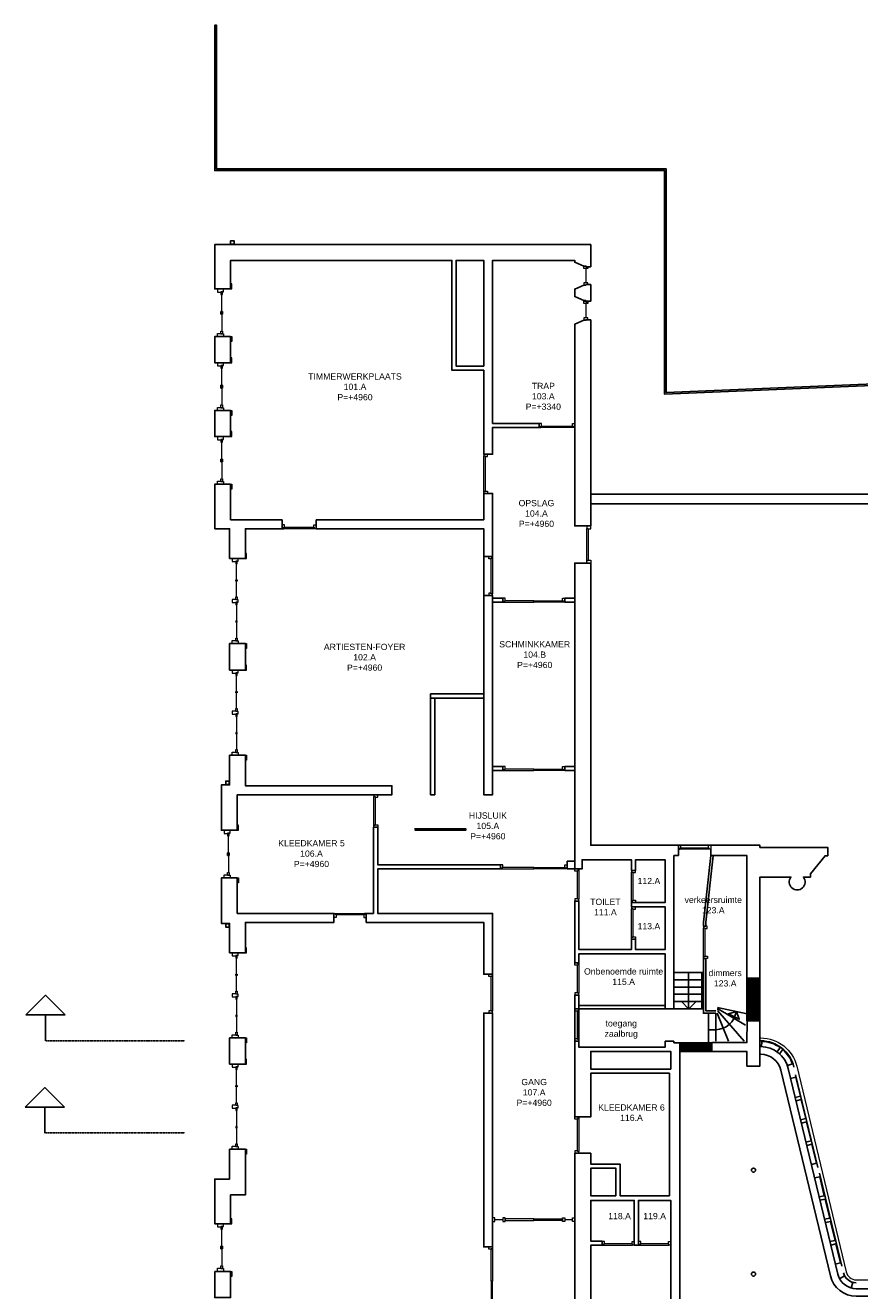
# Model space of a CAD drawing. Extents: x 14681 to 201383, y 146879 to 560554.
# Tile 8 of 15: x 74328 to 98500, y 521626 to 558264. Entities that reach past the tile are written whole.
import ezdxf

# ---------------------------------------------------------------- set-up
doc = ezdxf.new("R2010")
doc.units = 0
doc.header["$MEASUREMENT"] = 0
doc.linetypes.add('DASHDOT', pattern=[25.4, 12.7, -6.35, 0, -6.35])
for name, color, linetype, lineweight in [('0.09', 7, 'CONTINUOUS', 9), ('0.25 GRIJS', 252, 'CONTINUOUS', 25), ('BESTAANDE KOZIJNEN', 5, 'CONTINUOUS', 13)]:
    doc.layers.add(name, color=color, linetype=linetype, lineweight=lineweight)
for name, color, linetype in [('0.18', 1, 'CONTINUOUS'), ('0.25', 2, 'CONTINUOUS'), ('A--T$1A-_F123-_0_25MM', 2, 'CONTINUOUS'), ('DOORSNEDEN', 3, 'CONTINUOUS'), ('trappen', 1, 'CONTINUOUS')]:
    doc.layers.add(name, color=color, linetype=linetype)

# ---------------------------------------------------------------- blocks, each defined once
blk = doc.blocks.new('31-02')
at = {"layer": 'BESTAANDE KOZIJNEN'}
for points in [[(460, 2465), (490, 2465), (490, 2610), (460, 2610)], [(220, 2385), (180, 2385), (180, 2305), (220, 2305)], [(220, 1806.25), (180, 1806.25), (180, 1846.25), (220, 1846.25)], [(250, 1267.5), (180, 1267.5), (180, 1267.5), (180, 1267.5), (180, 1277.5), (80, 1277.5), (80, 1187.5), (180, 1187.5), (180, 1197.5), (180, 1197.5), (180, 1197.5), (250, 1197.5)], [(220, 1267.5), (180, 1267.5), (180, 1347.5), (220, 1347.5)], [(220, 1197.5), (180, 1197.5), (180, 1117.5), (220, 1117.5)], [(220, 658.75), (180, 658.75), (180, 618.75), (220, 618.75)], [(220, 80), (180, 80), (180, 160), (220, 160)], [(460, 0), (490, 0), (490, -145), (460, -145)]]:
    blk.add_lwpolyline(points, close=True, dxfattribs=at)
for points in [[(80, 2375), (180, 2375), (180, 2385), (250, 2385), (250, 2465), (80, 2465), (80, 2375)], [(200, 1846.25), (200, 2305)], [(200, 1347.5), (200, 1806.25)], [(200, 1117.5), (200, 658.75)], [(200, 618.75), (200, 160)], [(80, 90), (180, 90), (180, 80), (250, 80), (250, 0), (80, 0), (80, 90)]]:
    blk.add_lwpolyline(points, dxfattribs=at)
blk = doc.blocks.new('31-01')
at = {"layer": 'BESTAANDE KOZIJNEN'}
for points in [[(460, 1380), (490, 1380), (490, 1525), (460, 1525)], [(80, 1380), (80, 1290), (180, 1290), (180, 1300), (250, 1300), (250, 1380)], [(220, 1300), (180, 1300), (180, 1220), (220, 1220)], [(220, 730), (180, 730), (180, 650), (220, 650)], [(220, 650), (180, 650), (180, 730), (220, 730)], [(80, 0), (80, 90), (180, 90), (180, 80), (250, 80), (250, 0)], [(220, 80), (180, 80), (180, 160), (220, 160)], [(460, 0), (490, 0), (490, -145), (460, -145)]]:
    blk.add_lwpolyline(points, close=True, dxfattribs=at)
for points in [[(200, 730), (200, 1220)], [(200, 650), (200, 160)]]:
    blk.add_lwpolyline(points, dxfattribs=at)
blk = doc.blocks.new('67114_dm800_L')
at = {"layer": 'BESTAANDE KOZIJNEN'}
for points in [[(0, 934), (0, 882), (-40, 882), (-40, 867), (-114, 867), (-114, 934)], [(-40, 882), (0, 882), (0, 52), (-40, 52)], [(0, 0), (0, 52), (-40, 52), (-40, 67), (-114, 67), (-114, 0)]]:
    blk.add_lwpolyline(points, close=True, dxfattribs=at)
blk = doc.blocks.new('67114_dm800_R')
at = {"layer": 'BESTAANDE KOZIJNEN'}
for points in [[(0, 934), (0, 882), (-40, 882), (-40, 867), (-114, 867), (-114, 934)], [(-40, 882), (0, 882), (0, 52), (-40, 52)], [(0, 0), (0, 52), (-40, 52), (-40, 67), (-114, 67), (-114, 0)]]:
    blk.add_lwpolyline(points, close=True, dxfattribs=at)
blk = doc.blocks.new('67114_dm1800_D')
at = {"layer": 'BESTAANDE KOZIJNEN'}
for points in [[(0, 0), (52, 0), (52, -40), (67, -40), (67, -114), (0, -114)], [(52, -40), (52, 0), (967, 0), (967, -40)], [(1882, -40), (1882, 0), (967, 0), (967, -40)], [(1934, 0), (1882, 0), (1882, -40), (1867, -40), (1867, -114), (1934, -114)]]:
    blk.add_lwpolyline(points, close=True, dxfattribs=at)
blk = doc.blocks.new('67114_dm1850_D')
at = {"layer": 'BESTAANDE KOZIJNEN'}
for points in [[(0, 1984), (0, 1932), (-40, 1932), (-40, 1917), (-114, 1917), (-114, 1984)], [(-40, 1932), (0, 1932), (0, 992), (-40, 992)], [(-40, 52), (0, 52), (0, 992), (-40, 992)], [(0, 0), (0, 52), (-40, 52), (-40, 67), (-114, 67), (-114, 0)]]:
    blk.add_lwpolyline(points, close=True, dxfattribs=at)
blk = doc.blocks.new('67114_dm920_L')
at = {"layer": 'BESTAANDE KOZIJNEN'}
for points in [[(0, 1054), (0, 1002), (-40, 1002), (-40, 987), (-114, 987), (-114, 1054)], [(-40, 1002), (0, 1002), (0, 52), (-40, 52)], [(0, 0), (0, 52), (-40, 52), (-40, 67), (-114, 67), (-114, 0)]]:
    blk.add_lwpolyline(points, close=True, dxfattribs=at)
blk = doc.blocks.new('67114_dm990_L')
at = {"layer": 'BESTAANDE KOZIJNEN'}
for points in [[(0, 1124), (0, 1072), (-40, 1072), (-40, 1057), (-114, 1057), (-114, 1124)], [(-40, 1072), (0, 1072), (0, 52), (-40, 52)], [(0, 0), (0, 52), (-40, 52), (-40, 67), (-114, 67), (-114, 0)]]:
    blk.add_lwpolyline(points, close=True, dxfattribs=at)
blk = doc.blocks.new('67114_dm1665_D')
at = {"layer": 'BESTAANDE KOZIJNEN'}
for points in [[(0, 1799), (0, 1747), (-40, 1747), (-40, 1732), (-114, 1732), (-114, 1799)], [(-40, 1747), (0, 1747), (0, 899.5), (-40, 899.5)], [(-40, 52), (0, 52), (0, 899.5), (-40, 899.5)], [(0, 0), (0, 52), (-40, 52), (-40, 67), (-114, 67), (-114, 0)]]:
    blk.add_lwpolyline(points, close=True, dxfattribs=at)
blk = doc.blocks.new('67114_dm1000_L')
at = {"layer": 'BESTAANDE KOZIJNEN'}
for points in [[(0, 1134), (0, 1082), (-40, 1082), (-40, 1067), (-114, 1067), (-114, 1134)], [(-40, 1082), (0, 1082), (0, 52), (-40, 52)], [(0, 0), (0, 52), (-40, 52), (-40, 67), (-114, 67), (-114, 0)]]:
    blk.add_lwpolyline(points, close=True, dxfattribs=at)
blk = doc.blocks.new('67114_dm1000_R')
at = {"layer": 'BESTAANDE KOZIJNEN'}
for points in [[(0, 1134), (0, 1082), (-40, 1082), (-40, 1067), (-114, 1067), (-114, 1134)], [(-40, 1082), (0, 1082), (0, 52), (-40, 52)], [(0, 0), (0, 52), (-40, 52), (-40, 67), (-114, 67), (-114, 0)]]:
    blk.add_lwpolyline(points, close=True, dxfattribs=at)
blk = doc.blocks.new('67114_dm900_R')
at = {"layer": 'BESTAANDE KOZIJNEN'}
for points in [[(0, 1034), (0, 982), (-40, 982), (-40, 967), (-114, 967), (-114, 1034)], [(-40, 982), (0, 982), (0, 52), (-40, 52)], [(0, 0), (0, 52), (-40, 52), (-40, 67), (-114, 67), (-114, 0)]]:
    blk.add_lwpolyline(points, close=True, dxfattribs=at)
blk = doc.blocks.new('67114_dm850_L')
at = {"layer": 'BESTAANDE KOZIJNEN'}
for points in [[(0, 984), (0, 932), (-40, 932), (-40, 917), (-114, 917), (-114, 984)], [(-40, 932), (0, 932), (0, 52), (-40, 52)], [(0, 0), (0, 52), (-40, 52), (-40, 67), (-114, 67), (-114, 0)]]:
    blk.add_lwpolyline(points, close=True, dxfattribs=at)
blk = doc.blocks.new('31-09')
at = {"layer": 'BESTAANDE KOZIJNEN'}
for points in [[(-80, 0), (-80, -50), (-200, -50), (-200, 15), (-140, 15), (-140, 0), (-80, 0)], [(-140, -50), (-140, -470)], [(-80, -520), (-80, -470), (-200, -470), (-200, -535), (-140, -535), (-140, -520), (-80, -520)]]:
    blk.add_lwpolyline(points, dxfattribs=at)

msp = doc.modelspace()

# ---------------------------------------------------------------- hatches: boundary and pattern name
at = {"layer": '0.25'}
msp.add_hatch(color=256, dxfattribs=at).paths.add_polyline_path([(112886, 504671), (111798, 504633), (111768, 505493), (112856, 505530), (112691, 510312), (111786, 510280), (111756, 511140), (112661, 511171), (112496, 515953), (111591, 515921), (111561, 516781), (112467, 516812), (112301, 521594), (111332, 521560), (111302, 522420), (112272, 522453), (112107, 527212), (111138, 527179), (111109, 528022), (112078, 528056), (111915, 532777), (110946, 532744), (110916, 533594), (111886, 533628), (111719, 538445), (110750, 538411), (110721, 539241), (111691, 539274), (111526, 544037), (110781, 544011), (110752, 544841), (111497, 544866), (111377, 548354), (92847, 547579), (92847, 554055), (79817, 554055), (79817, 558264), (79867, 558264), (79867, 554105), (92897, 554105), (92897, 547631), (111425, 548406), (111549, 544818), (110804, 544792), (110829, 544063), (111574, 544089), (111742, 539226), (110773, 539193), (110798, 538463), (111768, 538496), (111937, 533579), (110968, 533546), (110994, 532795), (111963, 532829), (112130, 528008), (111160, 527974), (111186, 527231), (112156, 527264), (112323, 522405), (111354, 522372), (111380, 521612), (112350, 521645), (112518, 516764), (111613, 516733), (111639, 515973), (112544, 516004), (112713, 511123), (111808, 511092), (111834, 510332), (112739, 510363), (112908, 505482), (111820, 505444), (111846, 504685), (112884, 504721)])

# ---------------------------------------------------------------- linework, layer by layer
at = {"layer": '0.09'}
msp.add_lwpolyline([(95610, 528945), (95633, 528945, -0.346682), (96677, 528123), (98109, 522169, 0.33805), (98402, 521938), (104789, 521938, 0.338013), (105081, 522169), (106514, 528123, -0.346682), (107558, 528945), (107580, 528945)], format="xyb", dxfattribs=at)
at = {"layer": '0.18'}
for points in [[(86187, 538783), (86187, 535984), (86067, 535984), (86067, 538783)], [(85602, 535000), (87037, 535000), (87087, 535000), (87087, 534960), (87037, 534960), (85616, 534960)]]:
    msp.add_lwpolyline(points, dxfattribs=at)
for points in [[(95610, 528692), (95633, 528692, -0.346691), (96430, 528063), (97863, 522108, 0.340273), (98400, 521685), (104791, 521685, 0.340246), (105327, 522108), (106760, 528063, -0.346691), (107558, 528692), (107580, 528692)], [(95610, 528472), (95633, 528472, -0.346703), (96216, 528012), (97650, 522055, 0.341241), (98399, 521465), (104792, 521465, 0.341217), (105541, 522055), (106974, 528012, -0.346703), (107558, 528472), (107580, 528472)]]:
    msp.add_lwpolyline(points, format="xyb", dxfattribs=at)
at = {"layer": '0.25'}
for points in [[(111377, 548354), (92847, 547579), (92847, 554055), (79817, 554055), (79817, 558264), (79867, 558264), (79867, 554105), (92897, 554105), (92897, 547631), (111425, 548406)], [(90247, 551405), (90507, 551290), (90567, 551290), (90567, 551275), (90707, 551275)], [(90707, 544691), (107955, 544691), (107955, 544691), (107955, 544691), (107955, 544691), (107955, 544691), (107955, 530097), (110173, 530097), (110173, 515639)], [(87607, 542887), (87607, 541753)], [(93251, 534525), (90707, 534525), (90707, 534525), (90707, 534525), (90707, 542691), (90247, 542691), (90247, 533840), (90361, 533840), (90458, 533840), (90458, 534103), (91889, 534103), (91889, 533797), (92009, 533797), (92009, 534103), (92860, 534103), (92860, 532863), (91889, 532863), (91889, 532743), (92003, 532743), (92860, 532743), (92860, 531503), (92009, 531503), (92009, 531809), (91889, 531809), (91889, 531503), (90367, 531503), (90367, 532906), (90247, 532906), (90247, 531120), (90367, 531120), (90367, 531383), (92860, 531383), (92860, 529788)], [(93120, 529788), (93120, 534225), (93251, 534225)], [(90247, 533840), (90027, 533840), (90027, 534060), (90247, 534060)], [(90367, 529888), (90367, 530186), (90247, 530186), (90247, 529788)], [(91561, 528673), (90367, 528673), (90367, 530186), (90247, 530186), (90247, 526660), (90361, 526660), (90707, 526660), (90707, 527923), (92987, 527923), (92987, 524373), (91557, 524373), (91557, 525293), (90707, 525293), (90707, 525606), (90247, 525606), (90247, 520333)], [(95235, 528548), (95235, 528132), (95610, 528132), (95610, 529438), (95237, 529438), (95235, 528808)], [(92860, 528847), (92860, 528673), (91671, 528673)], [(93285, 520506), (93285, 528804), (93120, 528804), (93120, 528847)], [(90707, 520333), (90707, 522941), (91037, 522941), (91037, 523061), (90707, 523061), (90707, 524241), (91971, 524241), (91971, 522941), (92091, 522941), (92091, 524241), (93025, 524241), (93025, 520506)]]:
    msp.add_lwpolyline(points, dxfattribs=at)
for points in [[(90707, 551915), (79817, 551915), (79817, 550630), (80277, 550630), (80277, 550775), (80277, 551455), (86687, 551455), (86687, 548275), (87607, 548275), (87607, 545846), (87721, 545846), (87867, 545846), (87867, 546619), (89213, 546619), (89213, 546739), (87867, 546739), (87867, 551455), (90247, 551455), (90247, 551405), (90507, 551290), (90567, 551290), (90567, 551275), (90707, 551275)], [(80277, 551925), (80377, 551925), (80377, 552025), (80277, 552025)], [(86807, 548395), (87607, 548395), (87607, 551455), (86807, 551455)], [(87607, 551455), (87607, 548395), (86807, 548395), (86807, 551455)], [(90707, 550755), (90567, 550755), (90567, 550740), (90507, 550740), (90247, 550625), (90247, 550410), (90507, 550295), (90567, 550295), (90567, 550280), (90707, 550280)], [(90707, 549740), (90567, 549740), (90567, 549725), (90507, 549725), (90247, 549610), (90247, 549395), (90247, 543771), (90707, 543771)], [(80277, 549250), (79817, 549250), (79817, 548492), (80277, 548492)], [(80277, 547112), (80277, 547112), (80277, 547112), (80277, 546354), (80277, 546354), (80277, 546354), (80277, 546354), (80277, 546354), (79817, 546354), (79817, 547112), (80277, 547112), (80277, 547112), (80277, 547112)], [(81768, 543949), (81768, 543689), (80705, 543689), (80705, 542829), (80245, 542829), (80245, 543689), (79817, 543689), (79817, 544974), (80277, 544974), (80277, 543949)], [(82752, 543949), (87607, 543949), (87607, 544712), (87867, 544712), (87867, 544712), (87867, 542887), (87607, 542887), (87607, 543689), (82752, 543689)], [(87607, 541753), (87867, 541753), (87867, 535984), (87607, 535984)], [(88158, 541561), (87867, 541561), (87867, 541675), (88158, 541675)], [(89957, 541561), (90247, 541561), (90247, 541675), (89957, 541675)], [(80705, 540364), (80245, 540364), (80245, 539597), (80705, 539597)], [(86067, 538783), (86067, 538783), (86067, 538783), (86067, 538783), (86067, 538783), (86067, 538783), (87607, 538783), (87607, 538903), (86067, 538903), (86067, 538903), (86067, 538903), (86067, 538783), (86067, 538783), (86067, 538783), (86067, 538783), (86067, 538783)], [(80245, 537128), (80245, 536272), (80010, 536272), (80010, 534957), (80470, 534957), (80470, 535984), (84947, 535984), (84947, 536244), (80705, 536244), (80705, 537128)], [(88158, 536687), (87867, 536687), (87867, 536801), (88158, 536801)], [(89957, 536687), (90247, 536687), (90247, 536801), (89957, 536801)], [(80235, 536282), (80135, 536282), (80135, 536382), (80235, 536382)], [(84417, 532550), (84417, 535050), (84537, 535050), (84537, 533960), (88093, 533960), (88093, 533840), (84537, 533840), (84537, 532550), (87867, 532550), (87867, 530787), (87607, 530787), (87607, 532290), (84204, 532290), (84204, 532550)], [(80245, 531412), (80245, 532262), (80010, 532262), (80010, 533577), (80470, 533577), (80470, 532550), (83270, 532550), (83270, 532290), (80705, 532290), (80705, 531412)], [(80235, 532252), (80135, 532252), (80135, 532152), (80235, 532152)], [(87867, 522893), (87607, 522893), (87607, 529663), (87867, 529663)], [(80245, 528947), (80705, 528947), (80705, 528187), (80245, 528187)], [(93025, 528043), (90707, 528043), (90707, 528553), (93025, 528553)], [(80245, 525722), (80705, 525722), (80705, 524399), (80277, 524399), (80277, 523565), (79817, 523565), (79817, 524859), (80245, 524859)], [(91437, 524373), (90707, 524373), (90707, 525173), (91437, 525173)], [(79817, 522185), (80277, 522185), (80277, 521425), (79817, 521425)]]:
    msp.add_lwpolyline(points, close=True, dxfattribs=at)
for points in [[(109875, 515639), (109875, 529862), (107955, 529862), (107955, 528132), (107580, 528132), (107580, 533600), (106685, 533600, -2.027588), (106320, 533600), (106120, 533600), (106120, 533700), (105695, 534220), (105615, 534220), (105615, 534460), (107580, 534460), (107580, 544411), (107580, 544411), (107580, 544411), (107580, 544411), (107580, 544411), (90707, 544411)], [(94185, 534224), (95235, 534224), (95235, 530678), (95610, 530678), (95610, 533600), (96506, 533600, 2.027588), (96871, 533600), (97071, 533600), (97071, 533700), (97495, 534220), (97575, 534220), (97575, 534460), (95610, 534460), (95610, 534525), (94185, 534525)]]:
    msp.add_lwpolyline(points, format="xyb", dxfattribs=at)
at = {"layer": '0.25', "linetype": 'Continuous', "ltscale": 0.2}
for points in [[(94185, 534224), (93973, 532301)], [(94255, 534216), (94043, 532293)], [(93973, 532183), (94043, 532183)], [(93972, 531246), (94045, 531246)], [(92860, 529788), (90247, 529788)], [(92860, 529888), (90367, 529888)], [(90247, 528851), (90369, 528851)], [(91561, 528673), (91671, 528673)]]:
    msp.add_lwpolyline(points, dxfattribs=at)
for points in [[(95235, 530678), (95610, 530678), (95610, 529438), (95235, 529438)], [(93285, 528804), (94219, 528804), (94219, 528548), (93285, 528548)]]:
    msp.add_lwpolyline(points, close=True, dxfattribs=at)
at = {"layer": '0.25'}
for centre in [(95423, 525117), (95423, 522107)]:
    msp.add_circle(centre, 60, dxfattribs=at)
at = {"layer": '0.25 GRIJS', "linetype": 'Continuous', "ltscale": 0.2}
for points in [[(95235, 530668), (95610, 530668)], [(95235, 530658), (95610, 530658)], [(95235, 530648), (95610, 530648)], [(95235, 530638), (95610, 530638)], [(95235, 530628), (95610, 530628)], [(95235, 530618), (95610, 530618)], [(95235, 530608), (95610, 530608)], [(95235, 530598), (95610, 530598)], [(95235, 530588), (95610, 530588)], [(95235, 530578), (95610, 530578)], [(95235, 530568), (95610, 530568)], [(95235, 530558), (95610, 530558)], [(95235, 530548), (95610, 530548)], [(95235, 530538), (95610, 530538)], [(95235, 530528), (95610, 530528)], [(95235, 530518), (95610, 530518)], [(95235, 530508), (95610, 530508)], [(95235, 530498), (95610, 530498)], [(95235, 530488), (95610, 530488)], [(95235, 530478), (95610, 530478)], [(95235, 530468), (95610, 530468)], [(95235, 530458), (95610, 530458)], [(95235, 530448), (95610, 530448)], [(95235, 530438), (95610, 530438)], [(95235, 530428), (95610, 530428)], [(95235, 530418), (95610, 530418)], [(95235, 530408), (95610, 530408)], [(95235, 530398), (95610, 530398)], [(95235, 530388), (95610, 530388)], [(95235, 530378), (95610, 530378)], [(95235, 530368), (95610, 530368)], [(95235, 530358), (95610, 530358)], [(95235, 530348), (95610, 530348)], [(95235, 530338), (95610, 530338)], [(95235, 530328), (95610, 530328)], [(95235, 530318), (95610, 530318)], [(95235, 530308), (95610, 530308)], [(95235, 530298), (95610, 530298)], [(95235, 530288), (95610, 530288)], [(95235, 530278), (95610, 530278)], [(95235, 530268), (95610, 530268)], [(95235, 530258), (95610, 530258)], [(95235, 530248), (95610, 530248)], [(95235, 530238), (95610, 530238)], [(95235, 530228), (95610, 530228)], [(95235, 530218), (95610, 530218)], [(95235, 530208), (95610, 530208)], [(95235, 530198), (95610, 530198)], [(95235, 530188), (95610, 530188)], [(95235, 530178), (95610, 530178)], [(95235, 530168), (95610, 530168)], [(95235, 530158), (95610, 530158)], [(95235, 530148), (95610, 530148)], [(95235, 530138), (95610, 530138)], [(95235, 530128), (95610, 530128)], [(95235, 530118), (95610, 530118)], [(95235, 530108), (95610, 530108)], [(95235, 530098), (95610, 530098)], [(95235, 530088), (95610, 530088)], [(95235, 530078), (95610, 530078)], [(95235, 530068), (95610, 530068)], [(95235, 530058), (95610, 530058)], [(95235, 530048), (95610, 530048)], [(95235, 530038), (95610, 530038)], [(95235, 530028), (95610, 530028)], [(95235, 530018), (95610, 530018)], [(95235, 530008), (95610, 530008)], [(95235, 529998), (95610, 529998)], [(95235, 529988), (95610, 529988)], [(95235, 529978), (95610, 529978)], [(95235, 529968), (95610, 529968)], [(95235, 529958), (95610, 529958)], [(95235, 529948), (95610, 529948)], [(95235, 529938), (95610, 529938)], [(95235, 529928), (95610, 529928)], [(95235, 529918), (95610, 529918)], [(95235, 529908), (95610, 529908)], [(95235, 529898), (95610, 529898)], [(95235, 529888), (95610, 529888)], [(95235, 529878), (95610, 529878)], [(95235, 529868), (95610, 529868)], [(95235, 529858), (95610, 529858)], [(95235, 529848), (95610, 529848)], [(95235, 529838), (95610, 529838)], [(95235, 529828), (95610, 529828)], [(95235, 529818), (95610, 529818)], [(95235, 529808), (95610, 529808)], [(95235, 529798), (95610, 529798)], [(95235, 529788), (95610, 529788)], [(95235, 529778), (95610, 529778)], [(95235, 529768), (95610, 529768)], [(95235, 529758), (95610, 529758)], [(95235, 529748), (95610, 529748)], [(95235, 529738), (95610, 529738)], [(95235, 529728), (95610, 529728)], [(95235, 529718), (95610, 529718)], [(95235, 529708), (95610, 529708)], [(95235, 529698), (95610, 529698)], [(95235, 529688), (95610, 529688)], [(95235, 529678), (95610, 529678)], [(95235, 529668), (95610, 529668)], [(95235, 529658), (95610, 529658)], [(95235, 529648), (95610, 529648)], [(95235, 529638), (95610, 529638)], [(95235, 529628), (95610, 529628)], [(95235, 529618), (95610, 529618)], [(95235, 529608), (95610, 529608)], [(95235, 529598), (95610, 529598)], [(95235, 529588), (95610, 529588)], [(95235, 529578), (95610, 529578)], [(95235, 529568), (95610, 529568)], [(95235, 529558), (95610, 529558)], [(95235, 529548), (95610, 529548)], [(95235, 529538), (95610, 529538)], [(95235, 529528), (95610, 529528)], [(95235, 529518), (95610, 529518)], [(95235, 529508), (95610, 529508)], [(95235, 529498), (95610, 529498)], [(95235, 529488), (95610, 529488)], [(95235, 529478), (95610, 529478)], [(95235, 529468), (95610, 529468)], [(95235, 529458), (95610, 529458)], [(95235, 529448), (95610, 529448)], [(93295, 528804), (93295, 528548)], [(93305, 528804), (93305, 528548)], [(93315, 528804), (93315, 528548)], [(93325, 528804), (93325, 528548)], [(93335, 528804), (93335, 528548)], [(93345, 528804), (93345, 528548)], [(93355, 528804), (93355, 528548)], [(93365, 528804), (93365, 528548)], [(93375, 528804), (93375, 528548)], [(93385, 528804), (93385, 528548)], [(93395, 528804), (93395, 528548)], [(93405, 528804), (93405, 528548)], [(93415, 528804), (93415, 528548)], [(93425, 528804), (93425, 528548)], [(93435, 528804), (93435, 528548)], [(93445, 528804), (93445, 528548)], [(93455, 528804), (93455, 528548)], [(93465, 528804), (93465, 528548)], [(93475, 528804), (93475, 528548)], [(93485, 528804), (93485, 528548)], [(93495, 528804), (93495, 528548)], [(93505, 528804), (93505, 528548)], [(93515, 528804), (93515, 528548)], [(93525, 528804), (93525, 528548)], [(93535, 528804), (93535, 528548)], [(93545, 528804), (93545, 528548)], [(93555, 528804), (93555, 528548)], [(93565, 528804), (93565, 528548)], [(93575, 528804), (93575, 528548)], [(93585, 528804), (93585, 528548)], [(93595, 528804), (93595, 528548)], [(93605, 528804), (93605, 528548)], [(93615, 528804), (93615, 528548)], [(93625, 528804), (93625, 528548)], [(93635, 528804), (93635, 528548)], [(93645, 528804), (93645, 528548)], [(93655, 528804), (93655, 528548)], [(93665, 528804), (93665, 528548)], [(93675, 528804), (93675, 528548)], [(93685, 528804), (93685, 528548)], [(93695, 528804), (93695, 528548)], [(93705, 528804), (93705, 528548)], [(93715, 528804), (93715, 528548)], [(93725, 528804), (93725, 528548)], [(93735, 528804), (93735, 528548)], [(93745, 528804), (93745, 528548)], [(93755, 528804), (93755, 528548)], [(93765, 528804), (93765, 528548)], [(93775, 528804), (93775, 528548)], [(93785, 528804), (93785, 528548)], [(93795, 528804), (93795, 528548)], [(93805, 528804), (93805, 528548)], [(93815, 528804), (93815, 528548)], [(93825, 528804), (93825, 528548)], [(93835, 528804), (93835, 528548)], [(93845, 528804), (93845, 528548)], [(93855, 528804), (93855, 528548)], [(93865, 528804), (93865, 528548)], [(93875, 528804), (93875, 528548)], [(93885, 528804), (93885, 528548)], [(93895, 528804), (93895, 528548)], [(93905, 528804), (93905, 528548)], [(93915, 528804), (93915, 528548)], [(93925, 528804), (93925, 528548)], [(93935, 528804), (93935, 528548)], [(93945, 528804), (93945, 528548)], [(93955, 528804), (93955, 528548)], [(93965, 528804), (93965, 528548)], [(93975, 528804), (93975, 528548)], [(93985, 528804), (93985, 528548)], [(93995, 528804), (93995, 528548)], [(94005, 528804), (94005, 528548)], [(94015, 528804), (94015, 528548)], [(94025, 528804), (94025, 528548)], [(94035, 528804), (94035, 528548)], [(94045, 528804), (94045, 528548)], [(94055, 528804), (94055, 528548)], [(94065, 528804), (94065, 528548)], [(94075, 528804), (94075, 528548)], [(94085, 528804), (94085, 528548)], [(94095, 528804), (94095, 528548)], [(94105, 528804), (94105, 528548)], [(94115, 528804), (94115, 528548)], [(94125, 528804), (94125, 528548)], [(94135, 528804), (94135, 528548)], [(94145, 528804), (94145, 528548)], [(94155, 528804), (94155, 528548)], [(94165, 528804), (94165, 528548)], [(94175, 528804), (94175, 528548)], [(94185, 528804), (94185, 528548)], [(94195, 528804), (94195, 528548)], [(94205, 528804), (94205, 528548)], [(94215, 528804), (94215, 528548)]]:
    msp.add_lwpolyline(points, dxfattribs=at)
at = {"layer": '0.25 GRIJS'}
for points in [[(95610, 528860), (95633, 528860, -0.346675), (96594, 528103, -0.346675)], [(95656, 528691), (95660, 528844, -0.14835), (96196, 528665), (96107, 528541)], [(96172, 528489), (96273, 528605, -0.129662), (96551, 528194), (96407, 528143)], [(98027, 522147, 0.337541), (98400, 521853, 0.337541)], [(98301, 521867, -0.200243), (98064, 522054, -0.200243)]]:
    msp.add_lwpolyline(points, format="xyb", dxfattribs=at)
for points in [[(96500, 527772), (96649, 527807), (96782, 527257), (96633, 527222)], [(97287, 525192), (96640, 527878)], [(96656, 527124), (96805, 527160), (96937, 526610), (96788, 526574)], [(96812, 526477), (96961, 526513), (97093, 525963), (96944, 525927)], [(96968, 525830), (97116, 525866), (97249, 525316), (97100, 525280)], [(97980, 522341), (97334, 525028)], [(97194, 524891), (97342, 524927), (97475, 524377), (97326, 524341)], [(97349, 524244), (97498, 524280), (97631, 523730), (97482, 523694)], [(97505, 523597), (97654, 523632), (97786, 523082), (97637, 523047)], [(97661, 522949), (97810, 522985), (97942, 522435), (97793, 522399)], [(98064, 522054), (97917, 521972)], [(98301, 521867), (98256, 521705)]]:
    msp.add_lwpolyline(points, dxfattribs=at)
at = {"layer": 'A--T$1A-_F123-_0_25MM', "color": 2, "linetype": 'Continuous', "ltscale": 0.2}
for points in [[(90707, 534625), (90707, 534525), (95610, 534525)], [(93251, 534525), (93251, 534225)], [(94185, 534424), (94185, 534225)], [(94219, 528808), (94219, 528548), (94219, 528548), (95237, 528548)], [(94219, 528808), (95239, 528808)]]:
    msp.add_lwpolyline(points, dxfattribs=at)
at = {"layer": 'BESTAANDE KOZIJNEN'}
for points in [[(90593, 543771), (90593, 543696), (90633, 543696), (90633, 543681), (90707, 543681), (90707, 543771)], [(90633, 542766), (90593, 542766), (90593, 543696), (90633, 543696)], [(90593, 542691), (90593, 542766), (90633, 542766), (90633, 542781), (90707, 542781), (90707, 542691)], [(87867, 523626), (87934, 523626), (87934, 523740), (87867, 523740)], [(88160, 523626), (88227, 523626), (88227, 523740), (88160, 523740)], [(88227, 523663), (89057, 523663), (89057, 523703), (88227, 523703)], [(89887, 523663), (89057, 523663), (89057, 523703), (89887, 523703)], [(89954, 523626), (89887, 523626), (89887, 523740), (89954, 523740)], [(90247, 523626), (90180, 523626), (90180, 523740), (90247, 523740)]]:
    msp.add_lwpolyline(points, close=True, dxfattribs=at)
for points in [[(95610, 530678), (95610, 529438)], [(87934, 523683), (88160, 523683)], [(89954, 523683), (90180, 523683)]]:
    msp.add_lwpolyline(points, dxfattribs=at)
at = {"layer": 'DOORSNEDEN', "linetype": 'Continuous', "ltscale": 0.2}
for points in [[(74341, 529611), (74910, 530180), (75480, 529611)], [(74341, 529611), (75480, 529611)], [(74910, 529611), (74910, 528862)], [(74328, 526936), (74897, 527506), (75467, 526936)], [(74328, 526936), (75467, 526936)], [(74897, 526936), (74897, 526187)]]:
    msp.add_lwpolyline(points, dxfattribs=at)
at = {"layer": 'DOORSNEDEN', "linetype": 'DASHDOT'}
for points in [[(74918, 528862), (78952, 528862)], [(74918, 526197), (78952, 526197)]]:
    msp.add_lwpolyline(points, dxfattribs=at)
at = {"layer": 'trappen', "color": 2, "linetype": 'Continuous', "ltscale": 0.2}
for points in [[(93973, 532301), (93973, 532183)], [(94043, 532297), (94043, 532183)], [(93973, 531246), (93973, 529659), (94335, 529658)], [(94043, 531246), (94043, 529729), (94335, 529728)], [(93163, 529788), (92866, 529788)], [(93120, 528847), (92860, 528847)]]:
    msp.add_lwpolyline(points, dxfattribs=at)
at = {"layer": 'trappen', "color": 1, "linetype": 'Continuous', "ltscale": 0.2}
for points in [[(93975, 530914), (93970, 529914)], [(93120, 530838), (93970, 530838)], [(93120, 530628), (93970, 530628)], [(93545, 530838), (93545, 529788)], [(93930, 530838), (93930, 529788)], [(93120, 530418), (93970, 530418)], [(93120, 530208), (93970, 530208)], [(93120, 529788), (93970, 529788)], [(93125, 529998), (93975, 529998)], [(93125, 529788), (93975, 529788)], [(93545, 529788), (93335, 529998)], [(93550, 529788), (93760, 529998)], [(94381, 529830), (95243, 529647)], [(94381, 529795), (95194, 529312)], [(94389, 529756), (94389, 529798)], [(94119, 528803), (94119, 529658)], [(94335, 528848), (94335, 529658)], [(94367, 529658), (94699, 528848)], [(94381, 529742), (95152, 528848)], [(94927, 529714), (94699, 529645), (95011, 529488), (94929, 529713)], [(94335, 529183), (94114, 529183)]]:
    msp.add_lwpolyline(points, dxfattribs=at)
msp.add_ellipse((94335, 529841), major_axis=(0, -657), ratio=0.917362, start_param=0, end_param=1.377158, dxfattribs=at)

# ---------------------------------------------------------------- block references
at = {"layer": 'BESTAANDE KOZIJNEN'}
for name, p in [('31-09', (90707, 551275)), ('31-01', (79817, 549250)), ('31-09', (90707, 550260)), ('31-01', (79817, 547112)), ('31-01', (79817, 544974)), ('31-02', (80245, 540364)), ('67114_dm1000_L', (87867, 541753)), ('31-02', (80245, 537132)), ('31-01', (80010, 533577)), ('67114_dm800_R', (90361, 532906)), ('31-02', (80245, 528947)), ('67114_dm800_R', (90361, 530186)), ('67114_dm990_L', (87867, 529663)), ('67114_dm800_R', (90361, 528851)), ('31-02', (80245, 525722)), ('67114_dm920_L', (90361, 525606)), ('31-01', (79817, 522185)), ('67114_dm1850_D', (87867, 520909))]:
    msp.add_blockref(name, p, dxfattribs=at)
for name, p, rotation in [('67114_dm900_R', (89213, 546619), 270), ('67114_dm1000_R', (87607, 545846), 180), ('67114_dm1665_D', (88158, 541561), 270), ('67114_dm1665_D', (88158, 536687), 270), ('67114_dm800_L', (84423, 535984), 180), ('67114_dm800_L', (93251, 534410), 270), ('67114_dm1800_D', (90027, 533840), 180), ('67114_dm800_L', (91889, 533797), 180), ('67114_dm800_R', (91889, 532743), 180), ('67114_dm800_L', (84204, 532550), 90), ('67114_dm800_L', (93971, 532181), 180.1157800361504)]:
    msp.add_blockref(name, p, dxfattribs=dict(at, rotation=rotation))
at = {"layer": 'BESTAANDE KOZIJNEN', "color": 1, "rotation": 270}
msp.add_blockref('67114_dm850_L', (81768, 543689), dxfattribs=at)
at = {"layer": 'BESTAANDE KOZIJNEN', "xscale": -1, "rotation": 90}
for name, p in [('67114_dm800_R', (91971, 522941)), ('67114_dm800_L', (93025, 522941))]:
    msp.add_blockref(name, p, dxfattribs=at)

# ---------------------------------------------------------------- texts
at = {"layer": '0.09', "char_height": 180, "width": 3040.82, "attachment_point": 5}
for s, insert in [('{\\fArial|b0|i0|c0|p34;TIMMERWERKPLAATS\\P101.A\\PP=+4960}', (83879, 547795)), ('{\\fArial|b0|i0|c0|p34;TRAP\\P103.A\\PP=+3340}', (89335, 547521)), ('{\\fArial|b0|i0|c0|p34;OPSLAG\\P104.A\\PP=+4960}', (89135, 544129)), ('{\\fArial|b0|i0|c0|p34;SCHMINKKAMER\\P104.B\\PP=+4960}', (89085, 540042)), ('{\\fArial|b0|i0|c0|p34;ARTIESTEN-FOYER\\P102.A\\PP=+4960}', (84157, 539965)), ('{\\fArial|b0|i0|c0|p34;HIJSLUIK\\P105.A\\PP=+4960}', (87728, 535082)), ('{\\fArial|b0|i0|c0|p34;KLEEDKAMER 5\\P106.A\\PP=+4960}', (82618, 534280)), ('{\\fArial|b0|i0|c0|p34;112.A}', (92393, 533488)), ('{\\fArial|b0|i0|c0|p34;TOILET\\P111.A}', (91132, 532735)), ('{\\fArial|b0|i0|c0|p34;verkeersruimte\\P123.A}', (94258, 532791)), ('{\\fArial|b0|i0|c0|p34;113.A}', (92393, 532178)), ('{\\fArial|b0|i0|c0|p34;Onbenoemde ruimte\\P115.A}', (91660, 530719)), ('{\\fArial|b0|i0|c0|p34;dimmers\\P123.A}', (94603, 530673)), ('{\\fArial|b0|i0|c0|p34;toegang \\Pzaalbrug}', (91591, 529190)), ('{\\fArial|b0|i0|c0|p34;GANG\\P107.A\\PP=+4960}', (89069, 527367)), ('{\\fArial|b0|i0|c0|p34;KLEEDKAMER 6\\P116.A}', (91888, 526781)), ('{\\fArial|b0|i0|c0|p34;118.A}', (91543, 523786)), ('{\\fArial|b0|i0|c0|p34;119.A}', (92559, 523786))]:
    msp.add_mtext(s, dxfattribs=dict(at, insert=insert))

doc.saveas('drawing.dxf')
